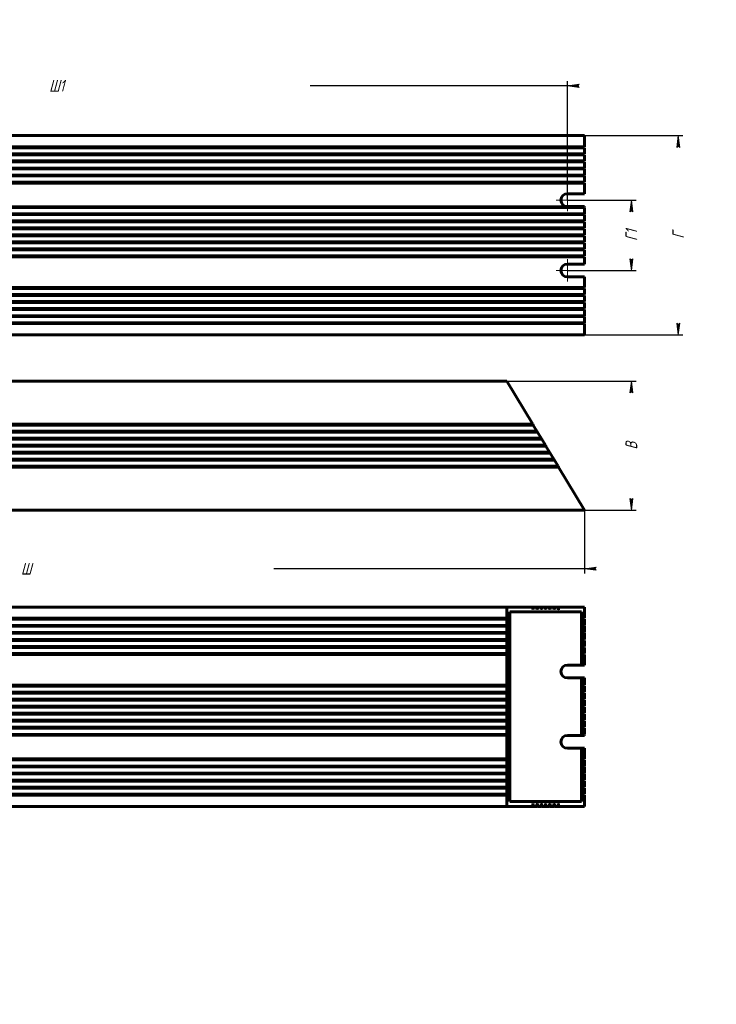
# Model space of a CAD drawing. Header units: millimetres. Extents: x 0 to 594, y 0 to 420.
# Tile 2 of 2: x 297 to 594, y 0 to 420. Entities that reach past the tile are written whole.
import ezdxf

# ---------------------------------------------------------------- set-up
doc = ezdxf.new("R2010")
doc.units = ezdxf.units.MM
for name, pattern in [('K5LT_AXLED', [12, 7.5, -1.5, 1.5, -1.5]), ('K5LT_BASIC', [0]), ('K5LT_THIN', [0])]:
    doc.linetypes.add(name, pattern=pattern)
doc.layers.add('Системный слой', color=7, linetype='Continuous')
doc.styles.add('KDIMTEXTSTYLE', font='GOST_AU.SHX', dxfattribs={"width": 0.96, "oblique": 15, "height": 5})
doc.dimstyles.new('KDIMSTYLE (1.00)', dxfattribs={"dimtxt": 5, "dimasz": 1, "dimexe": 2, "dimexo": 0, "dimgap": 1, "dimtad": 1, "dimtxsty": 'KDIMTEXTSTYLE', "dimsah": 1, "dimcen": 0, "dimdle": 1, "dimadec": 0, "dimazin": 0, "dimtfac": 0.667, "dimtmove": 0, "dimatfit": 3, "dimfxl": 1, "dimtvp": 1, "dimtolj": 1, "dimtzin": 0, "dimarcsym": 0})

# ---------------------------------------------------------------- blocks, each defined once
blk = doc.blocks.new('KDIMARROW_01')
at = {"layer": 'Системный слой'}
blk.add_hatch(color=0, dxfattribs=at).paths.add_polyline_path([(0, 0), (-5, 0.66), (-4.5, 0), (-5, -0.66)])
at = {"layer": 'Системный слой', "color": 0, "linetype": 'K5LT_THIN', "lineweight": 18}
for p, q in [((-4.5, 0), (-5, 0.66)), ((-5, 0.66), (0, 0)), ((0, 0), (-5, -0.66)), ((-5, -0.66), (-4.5, 0)), ((0, 0), (-1, 0))]:
    blk.add_line(p, q, dxfattribs=at)
blk = doc.blocks.new('U4')
at = {"layer": 'Системный слой', "color": 7, "linetype": 'K5LT_THIN', "lineweight": 18}
for p, q in [((104.42, 168.45), (104.18, 168.45)), ((521.37, 168.45), (521.13, 168.45))]:
    blk.add_line(p, q, dxfattribs=at)
blk = doc.blocks.new('U5')
at = {"layer": 'Системный слой', "color": 150, "linetype": 'K5LT_BASIC', "lineweight": 60, "true_color": 0x0080ff}
for p, q in [((102.62, 169.45), (102.38, 169.45)), ((523.18, 169.45), (522.94, 169.45))]:
    blk.add_line(p, q, dxfattribs=at)
blk = doc.blocks.new('U6')
at = {"layer": 'Системный слой', "color": 150, "linetype": 'K5LT_BASIC', "lineweight": 60, "true_color": 0x0080ff}
for p, q in [((526.54, 85.45), (526.55, 85.53)), ((526.55, 85.53), (526.59, 85.61)), ((526.59, 85.61), (526.66, 85.65)), ((526.66, 85.65), (526.73, 85.61)), ((526.73, 85.61), (526.77, 85.53)), ((526.77, 85.53), (526.78, 85.45))]:
    blk.add_line(p, q, dxfattribs=at)
blk = doc.blocks.new('U7')
at = {"layer": 'Системный слой', "color": 150, "linetype": 'K5LT_BASIC', "lineweight": 60, "true_color": 0x0080ff}
for p, q in [((98.77, 84.45), (99.01, 84.45)), ((526.54, 84.45), (526.78, 84.45))]:
    blk.add_line(p, q, dxfattribs=at)
blk = doc.blocks.new('U8')
at = {"layer": 'Системный слой', "color": 7, "linetype": 'K5LT_THIN', "lineweight": 18}
for p, q in [((100.58, 85.45), (100.82, 85.45)), ((524.74, 85.45), (524.98, 85.45))]:
    blk.add_line(p, q, dxfattribs=at)
blk = doc.blocks.new('U9')
at = {"layer": 'Системный слой', "color": 150, "linetype": 'K5LT_BASIC', "lineweight": 60, "true_color": 0x0080ff}
for p, q in [((107.79, 84.45), (108.03, 84.45)), ((517.53, 84.45), (517.77, 84.45))]:
    blk.add_line(p, q, dxfattribs=at)
blk = doc.blocks.new('U12')
at = {"layer": 'Системный слой', "color": 7, "linetype": 'K5LT_THIN', "lineweight": 18}
for p, q in [((107.79, 85.45), (108.03, 85.45)), ((517.53, 85.45), (517.77, 85.45))]:
    blk.add_line(p, q, dxfattribs=at)
blk = doc.blocks.new('U13')
at = {"layer": 'Системный слой', "color": 7, "linetype": 'K5LT_THIN', "lineweight": 18}
for p, q in [((109.83, 168.45), (109.59, 168.45)), ((515.97, 168.45), (515.73, 168.45))]:
    blk.add_line(p, q, dxfattribs=at)
blk = doc.blocks.new('U15')
at = {"layer": 'Системный слой', "color": 7, "linetype": 'K5LT_THIN', "lineweight": 18}
for p, q in [((108.03, 168.45), (107.79, 168.45)), ((517.77, 168.45), (517.53, 168.45))]:
    blk.add_line(p, q, dxfattribs=at)
blk = doc.blocks.new('U17')
at = {"layer": 'Системный слой', "color": 150, "linetype": 'K5LT_BASIC', "lineweight": 60, "true_color": 0x0080ff}
for p, q in [((522.94, 85.45), (522.95, 85.53)), ((522.95, 85.53), (522.98, 85.61)), ((522.98, 85.61), (523.06, 85.65)), ((523.06, 85.65), (523.13, 85.61)), ((523.13, 85.61), (523.17, 85.53)), ((523.17, 85.53), (523.18, 85.45))]:
    blk.add_line(p, q, dxfattribs=at)
blk = doc.blocks.new('U18')
at = {"layer": 'Системный слой', "color": 150, "linetype": 'K5LT_BASIC', "lineweight": 60, "true_color": 0x0080ff}
for p, q in [((100.82, 169.45), (100.58, 169.45)), ((524.98, 169.45), (524.74, 169.45))]:
    blk.add_line(p, q, dxfattribs=at)
blk = doc.blocks.new('U19')
at = {"layer": 'Системный слой', "color": 150, "linetype": 'K5LT_BASIC', "lineweight": 60, "true_color": 0x0080ff}
for p, q in [((104.18, 84.45), (104.42, 84.45)), ((521.13, 84.45), (521.37, 84.45))]:
    blk.add_line(p, q, dxfattribs=at)
blk = doc.blocks.new('U22')
at = {"layer": 'Системный слой', "color": 7, "linetype": 'K5LT_THIN', "lineweight": 18}
for p, q in [((98.77, 85.45), (99.01, 85.45)), ((526.54, 85.45), (526.78, 85.45))]:
    blk.add_line(p, q, dxfattribs=at)
blk = doc.blocks.new('U23')
at = {"layer": 'Системный слой', "color": 150, "linetype": 'K5LT_BASIC', "lineweight": 60, "true_color": 0x0080ff}
for p, q in [((102.38, 84.45), (102.62, 84.45)), ((522.94, 84.45), (523.18, 84.45))]:
    blk.add_line(p, q, dxfattribs=at)
blk = doc.blocks.new('U24')
at = {"layer": 'Системный слой', "color": 150, "linetype": 'K5LT_BASIC', "lineweight": 60, "true_color": 0x0080ff}
for p, q in [((109.83, 169.45), (109.59, 169.45)), ((515.97, 169.45), (515.73, 169.45))]:
    blk.add_line(p, q, dxfattribs=at)
blk = doc.blocks.new('U25')
at = {"layer": 'Системный слой', "color": 150, "linetype": 'K5LT_BASIC', "lineweight": 60, "true_color": 0x0080ff}
for p, q in [((521.13, 85.45), (521.14, 85.53)), ((521.14, 85.53), (521.18, 85.61)), ((521.18, 85.61), (521.25, 85.65)), ((521.25, 85.65), (521.33, 85.61)), ((521.33, 85.61), (521.36, 85.53)), ((521.36, 85.53), (521.37, 85.45))]:
    blk.add_line(p, q, dxfattribs=at)
blk = doc.blocks.new('U26')
at = {"layer": 'Системный слой', "color": 150, "linetype": 'K5LT_BASIC', "lineweight": 60, "true_color": 0x0080ff}
for p, q in [((99.01, 169.45), (98.77, 169.45)), ((526.78, 169.45), (526.54, 169.45))]:
    blk.add_line(p, q, dxfattribs=at)
blk = doc.blocks.new('U27')
at = {"layer": 'Системный слой', "color": 150, "linetype": 'K5LT_BASIC', "lineweight": 60, "true_color": 0x0080ff}
for p, q in [((104.42, 169.45), (104.18, 169.45)), ((521.37, 169.45), (521.13, 169.45))]:
    blk.add_line(p, q, dxfattribs=at)
blk = doc.blocks.new('U28')
at = {"layer": 'Системный слой', "color": 150, "linetype": 'K5LT_BASIC', "lineweight": 60, "true_color": 0x0080ff}
for p, q in [((100.58, 84.45), (100.82, 84.45)), ((524.74, 84.45), (524.98, 84.45))]:
    blk.add_line(p, q, dxfattribs=at)
blk = doc.blocks.new('U29')
at = {"layer": 'Системный слой', "color": 150, "linetype": 'K5LT_BASIC', "lineweight": 60, "true_color": 0x0080ff}
for p, q in [((524.74, 85.45), (524.75, 85.53)), ((524.75, 85.53), (524.79, 85.61)), ((524.79, 85.61), (524.86, 85.65)), ((524.86, 85.65), (524.93, 85.61)), ((524.93, 85.61), (524.97, 85.53)), ((524.97, 85.53), (524.98, 85.45))]:
    blk.add_line(p, q, dxfattribs=at)
blk = doc.blocks.new('U30')
at = {"layer": 'Системный слой', "color": 7, "linetype": 'K5LT_THIN', "lineweight": 18}
for p, q in [((106.22, 168.45), (105.98, 168.45)), ((519.57, 168.45), (519.33, 168.45))]:
    blk.add_line(p, q, dxfattribs=at)
blk = doc.blocks.new('U31')
at = {"layer": 'Системный слой', "color": 7, "linetype": 'K5LT_THIN', "lineweight": 18}
for p, q in [((99.01, 168.45), (98.77, 168.45)), ((526.78, 168.45), (526.54, 168.45))]:
    blk.add_line(p, q, dxfattribs=at)
blk = doc.blocks.new('U32')
at = {"layer": 'Системный слой', "color": 150, "linetype": 'K5LT_BASIC', "lineweight": 60, "true_color": 0x0080ff}
for p, q in [((515.73, 85.53), (515.77, 85.61)), ((515.73, 85.45), (515.73, 85.53)), ((515.77, 85.61), (515.85, 85.65)), ((515.85, 85.65), (515.92, 85.61)), ((515.92, 85.61), (515.96, 85.53)), ((515.96, 85.53), (515.97, 85.45))]:
    blk.add_line(p, q, dxfattribs=at)
blk = doc.blocks.new('U34')
at = {"layer": 'Системный слой', "color": 150, "linetype": 'K5LT_BASIC', "lineweight": 60, "true_color": 0x0080ff}
for p, q in [((109.59, 84.45), (109.83, 84.45)), ((515.73, 84.45), (515.97, 84.45))]:
    blk.add_line(p, q, dxfattribs=at)
blk = doc.blocks.new('U35')
at = {"layer": 'Системный слой', "color": 7, "linetype": 'K5LT_THIN', "lineweight": 18}
for p, q in [((105.98, 85.45), (106.22, 85.45)), ((519.33, 85.45), (519.57, 85.45))]:
    blk.add_line(p, q, dxfattribs=at)
blk = doc.blocks.new('U36')
at = {"layer": 'Системный слой', "color": 7, "linetype": 'K5LT_THIN', "lineweight": 18}
for p, q in [((102.38, 85.45), (102.62, 85.45)), ((522.94, 85.45), (523.18, 85.45))]:
    blk.add_line(p, q, dxfattribs=at)
blk = doc.blocks.new('U37')
at = {"layer": 'Системный слой', "color": 7, "linetype": 'K5LT_THIN', "lineweight": 18}
for p, q in [((104.18, 85.45), (104.42, 85.45)), ((521.13, 85.45), (521.37, 85.45))]:
    blk.add_line(p, q, dxfattribs=at)
blk = doc.blocks.new('U39')
at = {"layer": 'Системный слой', "color": 7, "linetype": 'K5LT_THIN', "lineweight": 18}
for p, q in [((100.82, 168.45), (100.58, 168.45)), ((524.98, 168.45), (524.74, 168.45))]:
    blk.add_line(p, q, dxfattribs=at)
blk = doc.blocks.new('U40')
at = {"layer": 'Системный слой', "color": 150, "linetype": 'K5LT_BASIC', "lineweight": 60, "true_color": 0x0080ff}
for p, q in [((517.53, 85.45), (517.54, 85.53)), ((517.54, 85.53), (517.58, 85.61)), ((517.58, 85.61), (517.65, 85.65)), ((517.65, 85.65), (517.72, 85.61)), ((517.72, 85.61), (517.76, 85.53)), ((517.76, 85.53), (517.77, 85.45))]:
    blk.add_line(p, q, dxfattribs=at)
blk = doc.blocks.new('U41')
at = {"layer": 'Системный слой', "color": 7, "linetype": 'K5LT_THIN', "lineweight": 18}
for p, q in [((102.62, 168.45), (102.38, 168.45)), ((523.18, 168.45), (522.94, 168.45))]:
    blk.add_line(p, q, dxfattribs=at)
blk = doc.blocks.new('U42')
at = {"layer": 'Системный слой', "color": 150, "linetype": 'K5LT_BASIC', "lineweight": 60, "true_color": 0x0080ff}
for p, q in [((108.03, 169.45), (107.79, 169.45)), ((517.77, 169.45), (517.53, 169.45))]:
    blk.add_line(p, q, dxfattribs=at)
blk = doc.blocks.new('U43')
at = {"layer": 'Системный слой', "color": 150, "linetype": 'K5LT_BASIC', "lineweight": 60, "true_color": 0x0080ff}
for p, q in [((526.54, 168.45), (526.55, 168.37)), ((526.55, 168.37), (526.59, 168.29)), ((526.59, 168.29), (526.66, 168.25)), ((526.66, 168.25), (526.73, 168.29)), ((526.73, 168.29), (526.77, 168.37)), ((526.77, 168.37), (526.78, 168.45))]:
    blk.add_line(p, q, dxfattribs=at)
blk = doc.blocks.new('U44')
at = {"layer": 'Системный слой', "color": 150, "linetype": 'K5LT_BASIC', "lineweight": 60, "true_color": 0x0080ff}
for p, q in [((106.22, 169.45), (105.98, 169.45)), ((519.57, 169.45), (519.33, 169.45))]:
    blk.add_line(p, q, dxfattribs=at)
blk = doc.blocks.new('U46')
at = {"layer": 'Системный слой', "color": 150, "linetype": 'K5LT_BASIC', "lineweight": 60, "true_color": 0x0080ff}
for p, q in [((105.98, 84.45), (106.22, 84.45)), ((519.33, 84.45), (519.57, 84.45))]:
    blk.add_line(p, q, dxfattribs=at)
blk = doc.blocks.new('U47')
at = {"layer": 'Системный слой', "color": 150, "linetype": 'K5LT_BASIC', "lineweight": 60, "true_color": 0x0080ff}
for p, q in [((519.33, 85.45), (519.34, 85.53)), ((519.34, 85.53), (519.38, 85.61)), ((519.38, 85.61), (519.45, 85.65)), ((519.45, 85.65), (519.52, 85.61)), ((519.52, 85.61), (519.56, 85.53)), ((519.56, 85.53), (519.57, 85.45))]:
    blk.add_line(p, q, dxfattribs=at)
blk = doc.blocks.new('U50')
at = {"layer": 'Системный слой', "color": 7, "linetype": 'K5LT_THIN', "lineweight": 18}
for p, q in [((109.59, 85.45), (109.83, 85.45)), ((515.73, 85.45), (515.97, 85.45))]:
    blk.add_line(p, q, dxfattribs=at)
blk = doc.blocks.new('U58')
at = {"layer": 'Системный слой', "color": 150, "linetype": 'K5LT_BASIC', "lineweight": 60, "true_color": 0x0080ff}
for p, q in [((537.09, 334.18), (537.06, 334.04)), ((537.06, 334.04), (537.09, 333.89)), ((537.18, 334.24), (537.09, 334.18)), ((537.09, 333.89), (537.18, 333.84))]:
    blk.add_line(p, q, dxfattribs=at)
blk = doc.blocks.new('U60')
at = {"layer": 'Системный слой', "color": 150, "linetype": 'K5LT_BASIC', "lineweight": 60, "true_color": 0x0080ff}
for p, q in [((537.09, 293.68), (537.06, 293.54)), ((537.06, 293.54), (537.09, 293.39)), ((537.18, 293.74), (537.09, 293.68)), ((537.09, 293.39), (537.18, 293.34))]:
    blk.add_line(p, q, dxfattribs=at)
blk = doc.blocks.new('U64')
at = {"layer": 'Системный слой', "color": 30, "linetype": 'K5LT_AXLED', "lineweight": 18, "true_color": 0xff8000}
for q in [(530.53, 347.79), (525.78, 343.04), (530.53, 338.29), (535.28, 343.04)]:
    blk.add_line((530.53, 343.04), q, dxfattribs=at)
blk = doc.blocks.new('U65')
at = {"layer": 'Системный слой', "color": 30, "linetype": 'K5LT_AXLED', "lineweight": 18, "true_color": 0xff8000}
for q in [(530.53, 317.79), (525.78, 313.04), (530.53, 308.29), (535.28, 313.04)]:
    blk.add_line((530.53, 313.04), q, dxfattribs=at)

msp = doc.modelspace()

# ---------------------------------------------------------------- linework, layer by layer
at = {"layer": 'Системный слой', "color": 150, "linetype": 'K5LT_BASIC', "lineweight": 60, "true_color": 0x0080ff}
for p, q in [((87.777, 370.536), (537.777, 370.536)), ((537.777, 365.736), (537.777, 370.536)), ((537.777, 365.736), (87.777, 365.736)), ((87.777, 365.336), (537.777, 365.336)), ((537.777, 362.736), (87.777, 362.736)), ((87.777, 362.336), (537.777, 362.336)), ((537.777, 362.736), (537.777, 365.336)), ((537.777, 359.736), (537.777, 362.336)), ((537.777, 359.736), (87.777, 359.736)), ((87.777, 359.336), (537.777, 359.336)), ((537.777, 356.736), (537.777, 359.336)), ((537.777, 356.736), (87.777, 356.736)), ((87.777, 356.336), (537.777, 356.336)), ((537.777, 353.736), (87.777, 353.736)), ((87.777, 353.336), (537.777, 353.336)), ((537.777, 353.736), (537.777, 356.336)), ((537.777, 350.736), (537.777, 353.336)), ((537.777, 350.736), (87.777, 350.736)), ((87.777, 350.336), (537.777, 350.336)), ((537.777, 345.786), (537.777, 350.336)), ((537.777, 345.786), (530.527, 345.786)), ((537.777, 340.236), (87.777, 340.236)), ((530.527, 340.286), (537.777, 340.286)), ((537.777, 340.286), (537.777, 340.236)), ((87.777, 339.836), (537.777, 339.836)), ((537.777, 337.236), (87.777, 337.236)), ((87.777, 336.836), (537.777, 336.836)), ((537.777, 337.236), (537.777, 339.836)), ((537.777, 334.236), (537.777, 336.836)), ((537.777, 334.236), (87.777, 334.236)), ((87.777, 333.836), (537.777, 333.836)), ((537.777, 331.236), (537.777, 333.836)), ((537.777, 331.236), (87.777, 331.236)), ((87.777, 330.836), (537.777, 330.836)), ((537.777, 328.236), (87.777, 328.236)), ((87.777, 327.836), (537.777, 327.836)), ((537.777, 328.236), (537.777, 330.836)), ((537.777, 325.236), (537.777, 327.836)), ((537.777, 325.236), (87.777, 325.236)), ((87.777, 324.836), (537.777, 324.836)), ((537.777, 322.236), (537.777, 324.836)), ((537.777, 322.236), (87.777, 322.236)), ((87.777, 321.836), (537.777, 321.836)), ((537.777, 319.236), (87.777, 319.236)), ((537.777, 319.236), (537.777, 321.836)), ((87.777, 318.836), (537.777, 318.836)), ((537.777, 315.786), (530.527, 315.786)), ((537.777, 318.836), (537.777, 315.786)), ((530.527, 310.286), (537.777, 310.286)), ((537.777, 305.736), (537.777, 310.286)), ((537.777, 305.736), (87.777, 305.736)), ((87.777, 305.336), (537.777, 305.336)), ((537.777, 302.736), (87.777, 302.736)), ((537.777, 302.736), (537.777, 305.336)), ((87.777, 302.336), (537.777, 302.336)), ((537.777, 299.736), (87.777, 299.736)), ((87.777, 299.336), (537.777, 299.336)), ((537.777, 299.736), (537.777, 302.336)), ((537.777, 296.736), (537.777, 299.336)), ((537.777, 296.736), (87.777, 296.736)), ((87.777, 296.336), (537.777, 296.336)), ((537.777, 293.736), (537.777, 296.336)), ((537.777, 293.736), (87.777, 293.736)), ((87.777, 293.336), (537.777, 293.336)), ((537.777, 290.736), (87.777, 290.736)), ((87.777, 290.336), (537.777, 290.336)), ((537.777, 290.736), (537.777, 293.336)), ((537.777, 290.336), (537.777, 285.536)), ((87.777, 285.536), (537.777, 285.536)), ((120.825, 265.787), (504.73, 265.787)), ((515.726, 247.487), (504.73, 265.787)), ((107.786, 244.087), (517.769, 244.087)), ((517.528, 244.487), (108.026, 244.487)), ((109.588, 247.087), (515.966, 247.087)), ((515.726, 247.487), (109.829, 247.487)), ((515.726, 247.487), (515.966, 247.087)), ((517.528, 244.487), (515.966, 247.087)), ((517.528, 244.487), (517.769, 244.087)), ((519.331, 241.487), (517.769, 244.087)), ((105.983, 241.087), (519.571, 241.087)), ((519.331, 241.487), (106.224, 241.487)), ((519.331, 241.487), (519.571, 241.087)), ((521.133, 238.487), (519.571, 241.087)), ((522.936, 235.487), (102.618, 235.487)), ((104.181, 238.087), (521.374, 238.087)), ((521.133, 238.487), (104.421, 238.487)), ((521.133, 238.487), (521.374, 238.087)), ((522.936, 235.487), (521.374, 238.087)), ((522.936, 235.487), (523.176, 235.087)), ((100.576, 232.087), (524.979, 232.087)), ((524.739, 232.487), (100.816, 232.487)), ((102.378, 235.087), (523.176, 235.087)), ((524.739, 232.487), (523.176, 235.087)), ((524.739, 232.487), (524.979, 232.087)), ((526.541, 229.487), (524.979, 232.087)), ((98.773, 229.087), (526.781, 229.087)), ((526.541, 229.487), (99.013, 229.487)), ((526.541, 229.487), (526.781, 229.087)), ((537.777, 210.787), (526.781, 229.087)), ((87.777, 210.787), (537.777, 210.787)), ((504.73, 169.448), (120.825, 169.448)), ((504.73, 164.648), (504.73, 169.448)), ((504.73, 169.448), (515.726, 169.448)), ((515.726, 168.448), (515.726, 169.448)), ((515.966, 169.448), (517.528, 169.448)), ((515.966, 169.448), (515.966, 168.448)), ((517.528, 168.448), (517.528, 169.448)), ((517.769, 169.448), (519.331, 169.448)), ((517.769, 169.448), (517.769, 168.448)), ((519.331, 168.448), (519.331, 169.448)), ((519.571, 169.448), (519.571, 168.448)), ((519.571, 169.448), (521.133, 169.448)), ((521.133, 168.448), (521.133, 169.448)), ((521.374, 169.448), (522.936, 169.448)), ((521.374, 169.448), (521.374, 168.448)), ((522.936, 168.448), (522.936, 169.448)), ((523.176, 169.448), (524.739, 169.448)), ((523.176, 169.448), (523.176, 168.448)), ((524.739, 168.448), (524.739, 169.448)), ((524.979, 169.448), (526.541, 169.448)), ((524.979, 169.448), (524.979, 168.448)), ((526.541, 168.448), (526.541, 169.448)), ((537.777, 169.448), (526.781, 169.448)), ((526.781, 169.448), (526.781, 168.448)), ((537.777, 164.648), (537.777, 169.448)), ((120.825, 164.648), (504.73, 164.648)), ((504.73, 164.248), (120.825, 164.248)), ((504.73, 164.648), (505.331, 164.648)), ((504.73, 161.648), (504.73, 164.248)), ((505.331, 164.248), (504.73, 164.248)), ((536.576, 167.448), (505.932, 167.448)), ((505.932, 167.448), (505.932, 86.448)), ((536.576, 144.698), (536.576, 167.448)), ((537.777, 164.648), (537.176, 164.648)), ((537.777, 164.248), (537.176, 164.248)), ((537.777, 164.248), (537.777, 161.648)), ((120.825, 161.648), (504.73, 161.648)), ((504.73, 161.248), (120.825, 161.248)), ((504.73, 161.648), (505.331, 161.648)), ((505.331, 161.248), (504.73, 161.248)), ((504.73, 158.648), (504.73, 161.248)), ((537.176, 161.648), (537.777, 161.648)), ((537.777, 161.248), (537.176, 161.248)), ((537.176, 161.248), (537.176, 161.248)), ((537.777, 161.248), (537.777, 158.648)), ((120.825, 158.648), (504.73, 158.648)), ((504.73, 158.248), (120.825, 158.248)), ((120.825, 155.648), (504.73, 155.648)), ((504.73, 158.648), (505.331, 158.648)), ((504.73, 155.648), (504.73, 158.248)), ((505.331, 158.248), (504.73, 158.248)), ((504.73, 155.648), (505.331, 155.648)), ((537.176, 158.648), (537.777, 158.648)), ((537.777, 158.248), (537.176, 158.248)), ((537.176, 155.648), (537.777, 155.648)), ((537.777, 158.248), (537.777, 155.648)), ((504.73, 155.248), (120.825, 155.248)), ((120.825, 152.648), (504.73, 152.648)), ((504.73, 152.248), (120.825, 152.248)), ((505.331, 155.248), (504.73, 155.248)), ((504.73, 152.648), (504.73, 155.248)), ((504.73, 152.648), (505.331, 152.648)), ((504.73, 149.648), (504.73, 152.248)), ((505.331, 152.248), (504.73, 152.248)), ((537.777, 155.248), (537.176, 155.248)), ((537.176, 152.648), (537.777, 152.648)), ((537.777, 152.248), (537.176, 152.248)), ((537.777, 155.248), (537.777, 152.648)), ((537.777, 152.248), (537.777, 149.648)), ((120.825, 149.648), (504.73, 149.648)), ((504.73, 149.248), (120.825, 149.248)), ((504.73, 149.648), (505.331, 149.648)), ((504.73, 136.148), (504.73, 149.248)), ((505.331, 149.248), (504.73, 149.248)), ((537.176, 149.648), (537.777, 149.648)), ((537.777, 149.248), (537.176, 149.248)), ((537.176, 149.248), (537.176, 149.248)), ((537.777, 149.248), (537.777, 144.698)), ((536.576, 144.698), (530.527, 144.698)), ((537.777, 144.698), (536.576, 144.698)), ((530.527, 139.198), (536.576, 139.198)), ((536.576, 139.198), (536.576, 114.698)), ((537.777, 139.198), (536.576, 139.198)), ((537.777, 136.148), (537.777, 139.198)), ((120.825, 136.148), (504.73, 136.148)), ((504.73, 135.748), (120.825, 135.748)), ((504.73, 136.148), (505.331, 136.148)), ((504.73, 133.148), (504.73, 135.748)), ((505.331, 135.748), (504.73, 135.748)), ((537.777, 136.148), (537.176, 136.148)), ((537.777, 135.748), (537.176, 135.748)), ((537.777, 135.748), (537.777, 133.148)), ((120.825, 133.148), (504.73, 133.148)), ((504.73, 132.748), (120.825, 132.748)), ((504.73, 133.148), (505.331, 133.148)), ((505.331, 132.748), (504.73, 132.748)), ((504.73, 130.148), (504.73, 132.748)), ((537.176, 133.148), (537.777, 133.148)), ((537.777, 132.748), (537.176, 132.748)), ((537.176, 132.748), (537.176, 132.748)), ((537.777, 132.748), (537.777, 130.148)), ((120.825, 130.148), (504.73, 130.148)), ((504.73, 129.748), (120.825, 129.748)), ((120.825, 127.148), (504.73, 127.148)), ((504.73, 126.748), (120.825, 126.748)), ((504.73, 130.148), (505.331, 130.148)), ((504.73, 127.148), (504.73, 129.748)), ((505.331, 129.748), (504.73, 129.748)), ((504.73, 127.148), (505.331, 127.148)), ((505.331, 126.748), (504.73, 126.748)), ((504.73, 124.148), (504.73, 126.748)), ((537.176, 130.148), (537.777, 130.148)), ((537.777, 129.748), (537.176, 129.748)), ((537.176, 129.748), (537.176, 129.748)), ((537.176, 127.148), (537.777, 127.148)), ((537.777, 126.748), (537.176, 126.748)), ((537.777, 129.748), (537.777, 127.148)), ((537.777, 126.748), (537.777, 124.148)), ((120.825, 124.148), (504.73, 124.148)), ((504.73, 123.748), (120.825, 123.748)), ((504.73, 124.148), (505.331, 124.148)), ((505.331, 123.748), (504.73, 123.748)), ((504.73, 121.148), (504.73, 123.748)), ((537.176, 124.148), (537.777, 124.148)), ((537.176, 123.748), (537.176, 123.748)), ((537.777, 123.748), (537.176, 123.748)), ((537.777, 123.748), (537.777, 121.148)), ((120.825, 121.148), (504.73, 121.148)), ((504.73, 120.748), (120.825, 120.748)), ((120.825, 118.148), (504.73, 118.148)), ((504.73, 117.748), (120.825, 117.748)), ((504.73, 121.148), (505.331, 121.148)), ((505.331, 120.748), (504.73, 120.748)), ((504.73, 118.148), (504.73, 120.748)), ((504.73, 118.148), (505.331, 118.148)), ((504.73, 115.148), (504.73, 117.748)), ((505.331, 117.748), (504.73, 117.748)), ((537.176, 121.148), (537.777, 121.148)), ((537.777, 120.748), (537.176, 120.748)), ((537.176, 120.748), (537.176, 120.748)), ((537.176, 118.148), (537.777, 118.148)), ((537.176, 117.748), (537.176, 117.748)), ((537.777, 117.748), (537.176, 117.748)), ((537.777, 120.748), (537.777, 118.148)), ((537.777, 117.748), (537.777, 115.148)), ((120.825, 115.148), (504.73, 115.148)), ((504.73, 114.748), (120.825, 114.748)), ((504.73, 115.148), (505.331, 115.148)), ((505.331, 114.748), (504.73, 114.748)), ((504.73, 104.648), (504.73, 114.748)), ((536.576, 114.698), (530.527, 114.698)), ((537.777, 114.698), (536.576, 114.698)), ((537.176, 115.148), (537.777, 115.148)), ((537.176, 114.748), (537.777, 114.748)), ((537.777, 114.698), (537.777, 114.748)), ((536.576, 109.198), (530.527, 109.198)), ((536.576, 109.198), (537.777, 109.198)), ((536.576, 86.448), (536.576, 109.198)), ((537.777, 109.198), (537.777, 104.648)), ((120.825, 104.648), (504.73, 104.648)), ((504.73, 104.248), (120.825, 104.248)), ((120.825, 101.648), (504.73, 101.648)), ((504.73, 101.248), (120.825, 101.248)), ((504.73, 104.648), (505.331, 104.648)), ((504.73, 101.648), (504.73, 104.248)), ((505.331, 104.248), (504.73, 104.248)), ((504.73, 101.648), (505.331, 101.648)), ((504.73, 98.648), (504.73, 101.248)), ((505.331, 101.248), (504.73, 101.248)), ((537.176, 104.648), (537.777, 104.648)), ((537.777, 104.248), (537.176, 104.248)), ((537.176, 104.248), (537.176, 104.248)), ((537.176, 101.648), (537.777, 101.648)), ((537.176, 101.248), (537.176, 101.248)), ((537.777, 101.248), (537.176, 101.248)), ((537.777, 104.248), (537.777, 101.648)), ((537.777, 101.248), (537.777, 98.648)), ((120.825, 98.648), (504.73, 98.648)), ((504.73, 98.248), (120.825, 98.248)), ((504.73, 98.648), (505.331, 98.648)), ((504.73, 95.648), (504.73, 98.248)), ((505.331, 98.248), (504.73, 98.248)), ((537.176, 98.648), (537.777, 98.648)), ((537.176, 98.248), (537.176, 98.248)), ((537.777, 98.248), (537.176, 98.248)), ((537.777, 98.248), (537.777, 95.648)), ((120.825, 95.648), (504.73, 95.648)), ((504.73, 95.248), (120.825, 95.248)), ((120.825, 92.648), (504.73, 92.648)), ((504.73, 95.648), (505.331, 95.648)), ((505.331, 95.248), (504.73, 95.248)), ((504.73, 92.648), (504.73, 95.248)), ((504.73, 92.648), (505.331, 92.648)), ((537.176, 95.648), (537.777, 95.648)), ((537.777, 95.248), (537.176, 95.248)), ((537.176, 92.648), (537.777, 92.648)), ((537.777, 95.248), (537.777, 92.648)), ((504.73, 92.248), (120.825, 92.248)), ((120.825, 89.648), (504.73, 89.648)), ((504.73, 89.248), (120.825, 89.248)), ((505.331, 92.248), (504.73, 92.248)), ((504.73, 89.648), (504.73, 92.248)), ((504.73, 89.648), (505.331, 89.648)), ((505.331, 89.248), (504.73, 89.248)), ((504.73, 84.448), (504.73, 89.248)), ((537.176, 92.248), (537.176, 92.248)), ((537.777, 92.248), (537.176, 92.248)), ((537.176, 89.648), (537.777, 89.648)), ((537.777, 89.248), (537.176, 89.248)), ((537.176, 89.248), (537.176, 89.248)), ((537.777, 92.248), (537.777, 89.648)), ((537.777, 89.248), (537.777, 84.448)), ((120.825, 84.448), (504.73, 84.448)), ((515.726, 84.448), (504.73, 84.448)), ((505.932, 86.448), (536.576, 86.448)), ((515.726, 84.448), (515.726, 85.448)), ((515.966, 85.448), (515.966, 84.448)), ((517.528, 84.448), (515.966, 84.448)), ((517.528, 84.448), (517.528, 85.448)), ((517.769, 85.448), (517.769, 84.448)), ((519.331, 84.448), (517.769, 84.448)), ((519.331, 84.448), (519.331, 85.448)), ((519.571, 85.448), (519.571, 84.448)), ((521.133, 84.448), (519.571, 84.448)), ((521.133, 84.448), (521.133, 85.448)), ((521.374, 85.448), (521.374, 84.448)), ((522.936, 84.448), (521.374, 84.448)), ((522.936, 84.448), (522.936, 85.448)), ((523.176, 85.448), (523.176, 84.448)), ((524.739, 84.448), (523.176, 84.448)), ((524.739, 84.448), (524.739, 85.448)), ((524.979, 85.448), (524.979, 84.448)), ((526.541, 84.448), (524.979, 84.448)), ((526.541, 84.448), (526.541, 85.448)), ((526.781, 85.448), (526.781, 84.448)), ((537.777, 84.448), (526.781, 84.448))]:
    msp.add_line(p, q, dxfattribs=at)
for centre in [(530.527, 343.036), (530.527, 313.036), (530.527, 141.948), (530.527, 111.948)]:
    msp.add_arc(centre, 2.75, 90, 270, dxfattribs=at)
for centre in [(537.176, 365.536), (537.176, 362.536), (537.176, 359.536), (537.176, 356.536), (537.176, 353.536), (537.176, 350.536), (537.176, 340.036), (537.176, 337.036), (537.176, 331.036), (537.176, 328.036), (537.176, 325.036), (537.176, 322.036), (537.176, 319.036), (537.176, 305.536), (537.176, 302.536), (537.176, 299.536), (537.176, 296.536), (537.176, 290.536), (537.176, 164.448), (537.176, 161.448), (537.176, 158.448), (537.176, 155.448), (537.176, 152.448), (537.176, 149.448), (537.176, 135.948), (537.176, 132.948), (537.176, 129.948), (537.176, 126.948), (537.176, 123.948), (537.176, 120.948), (537.176, 117.948), (537.176, 114.948), (537.176, 104.448), (537.176, 101.448), (537.176, 98.448), (537.176, 95.448), (537.176, 92.448), (537.176, 89.448)]:
    msp.add_ellipse(centre, major_axis=(0, -0.2), ratio=0.6008606, start_param=3.1415927, end_param=6.2831853, dxfattribs=at)
for points in [[(505.331, 164.648), (505.391, 164.648), (505.451, 164.582), (505.451, 164.448)], [(505.331, 161.648), (505.391, 161.648), (505.451, 161.582), (505.451, 161.448)], [(505.331, 158.648), (505.391, 158.648), (505.451, 158.582), (505.451, 158.448)], [(505.331, 155.648), (505.391, 155.648), (505.451, 155.582), (505.451, 155.448)], [(505.331, 152.648), (505.391, 152.648), (505.451, 152.582), (505.451, 152.448)], [(505.331, 149.648), (505.391, 149.648), (505.451, 149.582), (505.451, 149.448)], [(505.331, 136.148), (505.391, 136.148), (505.451, 136.082), (505.451, 135.948)], [(505.331, 133.148), (505.391, 133.148), (505.451, 133.082), (505.451, 132.948)], [(505.331, 130.148), (505.391, 130.148), (505.451, 130.082), (505.451, 129.948)], [(505.331, 127.148), (505.391, 127.148), (505.451, 127.082), (505.451, 126.948)], [(505.331, 124.148), (505.391, 124.148), (505.451, 124.082), (505.451, 123.948)], [(505.331, 121.148), (505.391, 121.148), (505.451, 121.082), (505.451, 120.948)], [(505.331, 118.148), (505.391, 118.148), (505.451, 118.082), (505.451, 117.948)], [(505.331, 115.148), (505.391, 115.148), (505.451, 115.082), (505.451, 114.948)], [(505.331, 104.648), (505.391, 104.648), (505.451, 104.582), (505.451, 104.448)], [(505.331, 101.648), (505.391, 101.648), (505.451, 101.582), (505.451, 101.448)], [(505.331, 98.648), (505.391, 98.648), (505.451, 98.582), (505.451, 98.448)], [(505.331, 95.648), (505.391, 95.648), (505.451, 95.582), (505.451, 95.448)], [(505.331, 92.648), (505.391, 92.648), (505.451, 92.582), (505.451, 92.448)], [(505.331, 89.648), (505.391, 89.648), (505.451, 89.582), (505.451, 89.448)]]:
    msp.add_rational_spline(points, [1, 0.666666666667, 0.5, 0.5], degree=3, dxfattribs=at)

# ---------------------------------------------------------------- block references
at = {"layer": 'Системный слой'}
for name in ['U64', 'U58', 'U65', 'U60', 'U26', 'U31', 'U18', 'U39', 'U5', 'U41', 'U27', 'U4', 'U44', 'U30', 'U42', 'U15', 'U24', 'U13', 'U43', 'U22', 'U7', 'U8', 'U28', 'U36', 'U23', 'U37', 'U19', 'U35', 'U46', 'U12', 'U9', 'U50', 'U34', 'U32', 'U40', 'U47', 'U25', 'U17', 'U29', 'U6']:
    msp.add_blockref(name, (0, 0), dxfattribs=at)

# ---------------------------------------------------------------- dimensions: what is measured, and where the dimension line sits
at = {"layer": 'Системный слой', "color": 7}
for base, p1, p2, location, text in [((95.027, 391.8), (530.527, 343.036), (95.027, 343.036), (312.777, 391.8), '\\H5.0;\\W0.965;\\Q15;\\H5.0;\\W0.965;\\Q15;\\Q15;Ш1'), ((87.777, 185.787), (537.777, 210.787), (87.777, 210.787), (299.777, 185.787), '\\H5.0;\\W0.965;\\Q15;\\H5.0;\\W0.965;\\Q15;\\Q15;Ш')]:
    msp.add_linear_dim(base=base, p1=p1, p2=p2, location=location, text=text, dimstyle='KDIMSTYLE (1.00)', override={"dimexo": 0, "dimblk1": 'KDIMARROW_01', "dimblk2": 'KDIMARROW_01', "dimse1": 0, "dimse2": 0, "dimclrt": 7, "dimtolj": 1}, dxfattribs=at).render()
for base, p1, p2, location, text in [((577.777, 370.536), (537.777, 285.536), (537.777, 370.536), (577.777, 328.036), '\\H5.0;\\W0.965;\\Q15;\\H5.0;\\W0.965;\\Q15;\\Q15;Г'), ((557.777, 343.036), (530.527, 313.036), (530.527, 343.036), (557.777, 328.036), '\\H5.0;\\W0.965;\\Q15;\\H5.0;\\W0.965;\\Q15;\\Q15;Г1'), ((557.777, 265.787), (537.777, 210.787), (504.73, 265.787), (557.777, 238.287), '\\H5.0;\\W0.965;\\Q15;\\H5.0;\\W0.965;\\Q15;\\Q15;В')]:
    msp.add_linear_dim(base=base, p1=p1, p2=p2, angle=90, location=location, text=text, dimstyle='KDIMSTYLE (1.00)', override={"dimexo": 0, "dimblk1": 'KDIMARROW_01', "dimblk2": 'KDIMARROW_01', "dimse1": 0, "dimse2": 0, "dimclrt": 7, "dimtolj": 1}, dxfattribs=at).render()

doc.saveas('drawing.dxf')
